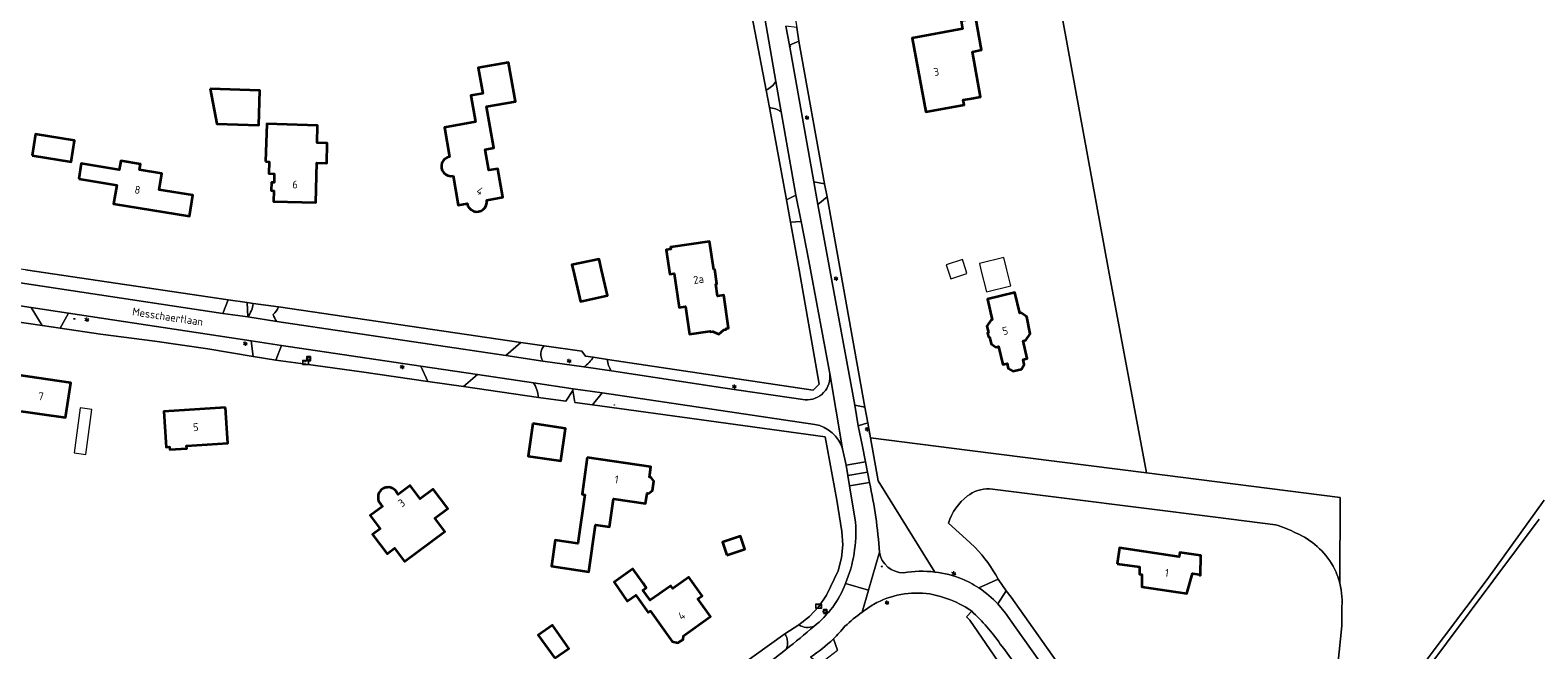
# Model space of a CAD drawing. Header units: metres. Extents: x 140853 to 145288, y 474558 to 480269.
# Tile 119 of 256: x 141786 to 142129, y 478163 to 478305. Entities that reach past the tile are written whole.
import ezdxf
from ezdxf.enums import TextEntityAlignment as Align

# ---------------------------------------------------------------- set-up
doc = ezdxf.new("R2010")
doc.units = ezdxf.units.M
doc.header["$MEASUREMENT"] = 0
for name, color, linetype, lineweight in [('B-WE-GR-BEPLANTING_CULTUUR_BOSPLANTSOEN-G', 90, 'GR-PLANTSOEN', 18), ('B-WE-GR-GRAS-G', 60, 'Continuous', 13), ('B-WE-GR-GRAS_KRUIDENRIJK-G', 80, 'Continuous', 18), ('B-WE-GR-GROENVOORZIENING-G', 80, 'Continuous', 18), ('B-WE-GR-HEIDE-G', 200, 'Continuous', 13), ('B-WE-IE-TERREINAFSCHEIDING_KUNSTMATIG_HEKWERK-G', 20, 'IE-TERREINAFSCHEIDING-KUNSTMATIG', 18), ('B-WE-KL-ET_LS_OV_LICHTMAST-S', 190, 'Continuous', 18), ('B-WE-KL-WATER_BRANDLEIDING_PUT-S', 150, 'Continuous', 18), ('B-WE-OG-BEBOUWING-G', 7, 'Continuous', 35), ('B-WE-OG-BEBOUWING_BIJGEBOUW-G', 7, 'Continuous', 18), ('B-WE-OG-BEBOUWING_HUISNUMMER-T18', 10, 'Continuous', 18), ('B-WE-OG-BEBOUWING_STRAATNAAM-T18', 10, 'Continuous', 18), ('B-WE-OG-TERREIN_ERF-G', 7, 'Continuous', 18), ('B-WE-RI-GWA_RIOOLPUT-S', 30, 'Continuous', 18), ('B-WE-RI-TERREINKAST-S', 7, 'Continuous', 18), ('B-WE-VH-ONVERHARD-G', 252, 'Continuous', 18), ('B-WE-VH-VERHARDING_ASFALT-G', 252, 'Continuous', 18), ('B-WE-VH-VERHARDING_BETON-G', 252, 'Continuous', 18), ('B-WE-VH-VERHARDING_BETONSTRAATSTEEN-G', 252, 'Continuous', 18), ('B-WE-VH-VERHARDING_STRAATBAKSTEEN-G', 252, 'Continuous', 18), ('X-XX-XX-ALGEMEEN-S', 7, 'Continuous', 18)]:
    doc.layers.add(name, color=color, linetype=linetype, lineweight=lineweight)
doc.styles.add('NLCS-ISO', font='txt')
doc.linetypes.add('GR-PLANTSOEN', pattern='A,0,[179,NLCS.shx,S=2,R=0,X=0,Y=0],-4', length=4)
doc.linetypes.add('IE-TERREINAFSCHEIDING-KUNSTMATIG', pattern='A,4,[82,NLCS.shx,S=0.75,R=90,X=0,Y=0],4,-2', length=10)

# ---------------------------------------------------------------- blocks, each defined once
blk = doc.blocks.new('SRI-TERREINKAST-SO')
at = {"ltscale": 0.1}
h = blk.add_hatch(color=256, dxfattribs=at)
h.paths.add_polyline_path([(3.9, 2.1), (-3.4, 2.1), (-3.4, -2.4), (3.9, -2.4)])
h.paths.add_polyline_path([(3.4, 1.6), (-2.9, 1.6), (-2.9, -1.9), (3.4, -1.9)], flags=16)
at = {"flags": 128}
for points in [[(3.9, 2.1), (-3.4, 2.1), (-3.4, -2.4), (3.9, -2.4)], [(3.4, 1.6), (-2.9, 1.6), (-2.9, -1.9), (3.4, -1.9)]]:
    blk.add_lwpolyline(points, close=True, dxfattribs=at)
at = {"style": 'NLCS-ISO'}
blk.add_text('RI', height=1.8, dxfattribs=at).set_placement((-0.9, -1))
blk = doc.blocks.new('SIE-WEG_AFVALBAK_TYPE_01')
for radius in [0.25, 0.156]:
    blk.add_circle((0, 0), radius)
blk = doc.blocks.new('B-SIE-WEG_LICHTMAST-SO')
at = {"ltscale": 0.1}
for p, q in [((-1.1, 0.6), (-2.2, 1.3)), ((0, 1.3), (0, 2.5)), ((1.1, 0.6), (2.2, 1.3)), ((-1.1, -0.6), (-2.2, -1.3)), ((0, -1.3), (0, -2.5)), ((1.1, -0.6), (2.2, -1.3))]:
    blk.add_line(p, q, dxfattribs=at)
at = {"flags": 128}
for points in [[(-1.2, 0.5), (1.2, 0.5)], [(-1.2, -0.5), (1.2, -0.5)]]:
    blk.add_lwpolyline(points, dxfattribs=at)
at = {"ltscale": 0.1}
blk.add_circle((0, 0), 1.27, dxfattribs=at)
at = {"style": 'NLCS-ISO'}
blk.add_attdef('TYPE', text='', height=1.8, dxfattribs=at).set_placement((0, 2.5), align=Align.BOTTOM_CENTER)
blk = doc.blocks.new('SIE-WEG_STRAATPOT_BRANDKRAAN-SO')
blk.add_ellipse((0, 0), major_axis=(-0.729, 0), ratio=0.685994)
at = {"style": 'NLCS-ISO'}
blk.add_text('BR', height=0.4, dxfattribs=at).set_placement((-0.3, -0.2))
blk = doc.blocks.new('SRI-PUT_INSPECTIE-SO')
at = {"lineweight": -3, "flags": 128}
blk.add_lwpolyline([(-2, -2), (2, -2), (2, 2), (-2, 2)], close=True, dxfattribs=at)
at = {"lineweight": -3, "ltscale": 1.5}
blk.add_circle((0, 0), 2, dxfattribs=at)
at = {"ltscale": 0.1, "style": 'NLCS-ISO'}
blk.add_text('I', height=2.5, dxfattribs=at).set_placement((0, 0), align=Align.MIDDLE_CENTER)

msp = doc.modelspace()

# ---------------------------------------------------------------- linework, layer by layer
at = {"layer": 'B-WE-GR-BEPLANTING_CULTUUR_BOSPLANTSOEN-G', "ltscale": 0.2, "flags": 128}
msp.add_lwpolyline([(142002.074, 478177.478), (142006.495, 478179.457), (142006.495, 478179.457, 0.0677744), (142001.262, 478186.665), (142001.262, 478186.665), (142000, 478187.814), (141995.146, 478192.235), (141995.146, 478192.235, -0.1540236), (141999.472, 478198.432), (141999.472, 478198.432), (142000, 478198.78), (142000, 478198.78, -0.1760401), (142005.158, 478200.018), (142005.158, 478200.018), (142055.989, 478193.597), (142069.697, 478191.848), (142069.697, 478191.848, -0.054162), (142074.354, 478189.994), (142074.354, 478189.994, -0.1642751), (142082.795, 478182.444), (142082.795, 478182.444, -0.0598144), (142084.291, 478178.562), (142084.291, 478178.562), (142084.4, 478198.072), (142040.241, 478203.695), (142000, 478208.825), (141977.373, 478211.709), (141979.115, 478201.874), (141992.06, 478181.102), (141992.06, 478181.102, -0.0661416), (141998.322, 478179.51), (141998.322, 478179.51, -0.0197055), (142000, 478178.705), (142000, 478178.705, -0.0245538), (142002.074, 478177.478)], format="xyb", close=True, dxfattribs=at)
at = {"layer": 'B-WE-GR-GRAS-G', "ltscale": 0.2, "flags": 128}
for points in [[(141950.478, 478322.793, 0.0648238), (141947.38, 478323.636), (141947.38, 478323.636), (141947.491, 478323.055), (141953.601, 478290.922), (141953.601, 478290.922, 0.1334826), (141955.861, 478292.879), (141955.861, 478292.879), (141951.025, 478320.539), (141950.478, 478322.793)], [(141960.37, 478267.007), (141957.067, 478285.983), (141957.067, 478285.983, 0.1390799), (141954.358, 478286.944), (141954.358, 478286.944), (141958.284, 478265.898), (141960.37, 478267.007)]]:
    msp.add_lwpolyline(points, format="xyb", close=True, dxfattribs=at)
msp.add_lwpolyline([(141961.077, 478302.113), (141958.908, 478301.196), (141964.482, 478269.994), (141966.901, 478269.608), (141961.077, 478302.113)], close=True, dxfattribs=at)
at = {"layer": 'B-WE-GR-GRAS_KRUIDENRIJK-G', "ltscale": 0.2, "flags": 128}
for points in [[(141965.428, 478264.896), (141968.156, 478250), (141973.795, 478219.14), (141976.143, 478218.652), (141967.536, 478266.611), (141965.428, 478264.896)], [(141792.765, 478236.713), (141801.995, 478235.325), (141814.383, 478233.735), (141826.455, 478231.952), (141836.764, 478230.207), (141836.307, 478233.787), (141794.71, 478240.072), (141792.765, 478236.713)], [(141843.229, 478232.753), (141841.954, 478229.386), (141848.776, 478228.441), (141861.405, 478226.728), (141876.559, 478224.512), (141874.957, 478228.03), (141843.229, 478232.753)]]:
    msp.add_lwpolyline(points, close=True, dxfattribs=at)
for points in [[(141968.124, 478226.33), (141968.059, 478226.709), (141963.742, 478250), (141963.374, 478251.986), (141961.577, 478260.983), (141959.184, 478260.825), (141961.127, 478250), (141965.67, 478223.912), (141964.372, 478222.559), (141917.449, 478229.555), (141917.449, 478229.555, 0.1360343), (141918.368, 478226.916), (141918.368, 478226.916), (141943.781, 478223.104), (141962.475, 478220.362), (141962.475, 478220.362, 0.4773195), (141968.124, 478226.33)], [(141732.323, 478234.714), (141721.343, 478228.175), (141710.746, 478221.913), (141710.842, 478217.336), (141753.142, 478242.416), (141788.669, 478237.27), (141786.173, 478241.353), (141777.704, 478242.688), (141777.704, 478242.688, 0.0171126), (141761.758, 478244.731), (141761.758, 478244.731, 0.1173168), (141753.95, 478243.777), (141753.95, 478243.777, 0.0756759), (141732.323, 478234.714)], [(141836.776, 478242.293), (141835.364, 478242.498), (141835.531, 478239.231), (141835.531, 478239.231, 0.12972), (141836.776, 478242.293)], [(141897.767, 478233.395), (141842.491, 478241.504), (141842.491, 478241.504, -0.1334657), (141841.3, 478239.773), (141841.3, 478239.773, 0.0703234), (141842.126, 478238.181), (141842.126, 478238.181), (141894.305, 478230.427), (141897.767, 478233.395)], [(141903.069, 478232.683, 0.339861), (141902.711, 478229.17), (141902.711, 478229.17), (141912.089, 478227.828), (141912.089, 478227.828, 0.1107534), (141914.243, 478230.071), (141914.243, 478230.071), (141912.463, 478230.318), (141911.645, 478231.45), (141903.069, 478232.683)], [(141887.875, 478226.096), (141884.667, 478223.347), (141901.736, 478220.894), (141901.736, 478220.894, 0.1251484), (141900.654, 478224.201), (141900.654, 478224.201), (141887.875, 478226.096)], [(141973.975, 478192.458), (141972.639, 478200.74), (141972.227, 478203.104), (141971.816, 478205.468), (141971.056, 478209.175), (141971.056, 478209.175, 0.2719939), (141964.736, 478214.756), (141964.736, 478214.756), (141916.254, 478221.939), (141914.072, 478219.2), (141967.078, 478211.893), (141969.709, 478197.485), (141970.829, 478190.306), (141971.063, 478187.301), (141970.783, 478184.3), (141969.996, 478181.391), (141967.396, 478175.845), (141965.65, 478173.27), (141963.528, 478170.994), (141961.081, 478169.072), (141961.081, 478169.072, 0.234161), (141964.51, 478168.715), (141964.51, 478168.715, 0.1380117), (141971.71, 478178.455), (141971.71, 478178.455, 0.1159091), (141973.975, 478192.458)], [(141974.625, 478214.414), (141975.478, 478210.114), (141976.287, 478206.192), (141976.716, 478203.861), (141977.145, 478201.529), (141977.145, 478201.529, -0.0385918), (141979.431, 478185.616), (141979.431, 478185.616, 0.3670245), (141984.949, 478180.9), (141984.949, 478180.9, -0.072846), (141992.06, 478181.102), (141992.06, 478181.102), (141979.115, 478201.874), (141977.373, 478211.709), (141976.776, 478215.077), (141974.625, 478214.414)], [(142030.644, 478138.542), (142029.676, 478141.11), (142026.762, 478147.361), (142023.373, 478153.367), (142019.528, 478159.093), (142020.428, 478159.797), (142020.428, 478159.797, 0.0027718), (142019.675, 478160.857), (142019.675, 478160.857), (142009.424, 478175.342), (142008.269, 478176.829), (142006.395, 478173.846), (142008.123, 478171.711), (142010.516, 478168.357), (142017.913, 478157.915), (142017.913, 478157.915, -0.0581443), (142027.833, 478140.336), (142027.833, 478140.336, 0.2603785), (142030.644, 478138.542)], [(142006.958, 478164.691, 0.0524401), (142000.447, 478172.178), (142000.447, 478172.178), (141999.251, 478170.887), (142000, 478170.154), (142021.043, 478139.45), (142021.043, 478139.45, -0.0634715), (142024.487, 478126.88), (142024.487, 478126.88), (142025.16, 478124.451), (142025.349, 478123.656), (142027.671, 478124.204), (142027.51, 478124.905), (142027.51, 478124.905, 0.0229403), (142025.253, 478132.885), (142025.253, 478132.885, 0.0602518), (142018.888, 478147.411), (142018.888, 478147.411, 0.0234873), (142006.958, 478164.691)], [(141918.075, 478135.109), (141931.263, 478144.465), (141951.058, 478158.109), (141951.058, 478158.109, 0.0110909), (141958.136, 478163.459), (141958.136, 478163.459, 0.2896552), (141957.858, 478167.001), (141957.858, 478167.001), (141915.998, 478136.957), (141918.075, 478135.109)]]:
    msp.add_lwpolyline(points, format="xyb", close=True, dxfattribs=at)
msp.add_lwpolyline([(142129.722, 478193.152), (142103.492, 478157.988)], dxfattribs=at)
at = {"layer": 'B-WE-GR-GROENVOORZIENING-G', "ltscale": 0.2, "flags": 128}
msp.add_lwpolyline([(141829.837, 478240.035), (141831.063, 478243.126), (141784.896, 478250), (141772.976, 478251.683), (141772.738, 478250), (141772.545, 478248.632), (141783.66, 478247.043), (141829.837, 478240.035)], close=True, dxfattribs=at)
at = {"layer": 'B-WE-GR-HEIDE-G', "ltscale": 0.2, "flags": 128}
msp.add_lwpolyline([(142017.398, 478327.6), (142031.653, 478250), (142040.241, 478203.695), (142084.4, 478198.072), (142084.291, 478178.562), (142084.291, 478178.562, -0.0873609), (142084.742, 478172.507), (142084.742, 478172.507), (142084.791, 478168.842), (142083.891, 478159.952)], format="xyb", dxfattribs=at)
msp.add_lwpolyline([(142098.226, 478153.267), (142117.87, 478179.417), (142130.893, 478197.463)], dxfattribs=at)
at = {"layer": 'B-WE-IE-TERREINAFSCHEIDING_KUNSTMATIG_HEKWERK-G', "ltscale": 0.2, "flags": 128}
for points in [[(141784.896, 478250), (141831.063, 478243.126)], [(141917.449, 478229.555), (141964.372, 478222.559), (141965.67, 478223.912), (141961.127, 478250)], [(141710.842, 478217.336), (141753.142, 478242.416), (141788.669, 478237.27)], [(141835.364, 478242.498), (141836.776, 478242.293)], [(141842.491, 478241.504), (141897.767, 478233.395)], [(141792.765, 478236.713), (141801.995, 478235.325), (141814.383, 478233.735), (141826.455, 478231.952), (141836.764, 478230.207)], [(141903.069, 478232.683), (141911.645, 478231.45)], [(141841.954, 478229.386), (141848.776, 478228.441), (141861.405, 478226.728), (141876.559, 478224.512)], [(141911.645, 478231.45), (141912.463, 478230.318), (141914.243, 478230.071)], [(141884.667, 478223.347), (141901.736, 478220.894)], [(142000, 478198.78), (141999.472, 478198.432)], [(142069.697, 478191.848), (142055.989, 478193.597), (142005.158, 478200.018)], [(141995.146, 478192.235), (142000, 478187.814)], [(142001.262, 478186.665), (142000, 478187.814)], [(142019.675, 478160.857), (142009.424, 478175.342), (142008.269, 478176.829)], [(142000, 478170.154), (141999.251, 478170.887)], [(142076.93, 478081.305), (142080.872, 478124.391), (142081.424, 478129.756), (142083.096, 478152.543), (142083.891, 478159.952), (142084.791, 478168.842), (142084.742, 478172.507)]]:
    msp.add_lwpolyline(points, dxfattribs=at)
for points in [[(141999.472, 478198.432, 0.1540236), (141995.146, 478192.235)], [(142005.158, 478200.018, 0.1760401), (142000, 478198.78)], [(142074.354, 478189.994, 0.054162), (142069.697, 478191.848)], [(142082.795, 478182.444, 0.1642751), (142074.354, 478189.994)], [(142006.495, 478179.457, 0.0677744), (142001.262, 478186.665)], [(142084.291, 478178.562, 0.0598144), (142082.795, 478182.444)], [(142084.742, 478172.507, 0.0873609), (142084.291, 478178.562)]]:
    msp.add_lwpolyline(points, format="xyb", dxfattribs=at)
at = {"layer": 'B-WE-OG-BEBOUWING-G', "ltscale": 0.2, "flags": 128}
for points in [[(142000, 478307.062), (141998.049, 478306.704), (141998.379, 478304.904), (141986.901, 478302.797), (141989.994, 478285.949), (141998.748, 478287.597), (141998.542, 478288.688), (142000, 478288.955), (142002.466, 478289.407), (142000.627, 478299.694), (142002.702, 478300.075), (142001.373, 478307.314), (142000, 478307.062)], [(141826.986, 478291.195), (141828.497, 478283.217), (141838.043, 478282.953), (141838.261, 478290.84), (141826.986, 478291.195)], [(141786.386, 478276.063), (141795.265, 478274.594), (141796.07, 478279.458), (141787.19, 478280.927), (141786.386, 478276.063)], [(141839.588, 478274.644), (141840.427, 478274.617), (141840.341, 478271.899), (141841.561, 478271.86), (141841.509, 478269.851), (141840.909, 478269.867), (141840.861, 478268.027), (141841.461, 478268.012), (141841.397, 478265.563), (141851.014, 478265.304), (141851.257, 478274.341), (141853.516, 478274.28), (141853.639, 478278.838), (141851.34, 478278.9), (141851.444, 478282.846), (141839.86, 478283.213), (141839.588, 478274.644)], [(141797.009, 478270.723), (141805.669, 478269.291), (141804.967, 478265.049), (141822.233, 478262.194), (141823.017, 478266.97), (141815.321, 478268.243), (141815.932, 478271.932), (141810.851, 478272.773), (141811.067, 478274.081), (141806.583, 478274.822), (141806.245, 478272.779), (141797.584, 478274.211), (141797.009, 478270.723)], [(141941.688, 478249.981), (141940.731, 478256.462), (141931.808, 478255.144), (141931.881, 478254.65), (141930.882, 478254.502), (141931.695, 478248.992), (141932.685, 478249.138), (141933.831, 478241.383), (141935.217, 478241.584), (141936.153, 478235.337), (141940.862, 478236.026), (141940.893, 478235.818), (141941.447, 478235.899), (141942.825, 478235.302), (141943.963, 478236.288), (141944.517, 478236.369), (141944.487, 478236.567), (141945.071, 478236.653), (141943.958, 478244.192), (141942.573, 478243.987), (141942.17, 478246.717), (141942.417, 478246.754), (141941.935, 478250.019), (141941.688, 478249.981)], [(141909.649, 478250), (141911.358, 478242.718), (141917.5, 478244.159), (141916.129, 478250), (141915.564, 478252.408), (141909.386, 478251.122), (141909.649, 478250)], [(142004.502, 478234.727), (142004.891, 478233.088), (142005.956, 478232.322), (142006.589, 478232.472), (142007.552, 478228.415), (142008.515, 478228.644), (142008.783, 478227.515), (142009.852, 478226.864), (142011.788, 478227.324), (142012.422, 478228.379), (142012.154, 478229.507), (142013.117, 478229.736), (142012.15, 478233.813), (142012.782, 478233.963), (142013.737, 478235.38), (142013.043, 478239.288), (142011.703, 478240.157), (142011.411, 478240.088), (142010.296, 478244.787), (142004.02, 478243.298), (142005.133, 478238.608), (142004.851, 478238.541), (142003.931, 478237.131), (142004.273, 478235.691), (142004.069, 478235.642), (142004.297, 478234.679), (142004.502, 478234.727)], [(141782.808, 478226.009), (141781.644, 478218.091), (141794.015, 478216.281), (141795.179, 478224.199), (141782.808, 478226.009)], [(141830.449, 478218.56), (141816.402, 478217.667), (141816.918, 478209.543), (141817.727, 478209.595), (141817.762, 478209.046), (141821.604, 478209.29), (141821.569, 478209.839), (141830.956, 478210.436), (141830.742, 478213.869), (141830.449, 478218.56)], [(141900.498, 478214.962), (141899.421, 478207.54), (141906.823, 478206.425), (141907.9, 478213.847), (141900.498, 478214.962)], [(141912.881, 478207.193), (141911.671, 478198.822), (141912.314, 478198.729), (141910.716, 478187.619), (141905.55, 478188.362), (141904.693, 478182.403), (141913.215, 478181.178), (141914.726, 478191.833), (141917.933, 478191.373), (141918.858, 478197.806), (141926.173, 478196.754), (141926.506, 478199.07), (141926.833, 478199.023), (141927.709, 478199.705), (141928.008, 478201.784), (141927.361, 478202.695), (141927.034, 478202.742), (141927.374, 478205.108), (141912.881, 478207.193)], [(141944.688, 478184.969), (141948.783, 478186.312), (141947.81, 478189.276), (141943.715, 478187.933), (141944.688, 478184.969)], [(142033.581, 478183), (142038.681, 478182.255), (142038.662, 478180.623), (142039.241, 478180.534), (142039.233, 478177.707), (142049.438, 478176.212), (142050.762, 478180.763), (142052.336, 478180.519), (142052.335, 478180.359), (142052.605, 478180.356), (142052.655, 478184.837), (142047.888, 478185.547), (142047.74, 478184.558), (142034.121, 478186.586), (142033.581, 478183)], [(141925.591, 478178.547), (141923.244, 478181.805), (141918.962, 478178.789), (141921.988, 478174.486), (141923.926, 478175.849), (141926.753, 478171.846), (141927.268, 478172.21), (141932.194, 478165.234), (141933.537, 478164.971), (141934.69, 478165.758), (141934.805, 478166.579), (141940.919, 478170.944), (141938.061, 478174.953), (141939.044, 478175.658), (141935.989, 478179.921), (141932.356, 478177.317), (141931.878, 478177.983), (141927.164, 478174.689), (141925.527, 478176.96), (141926.322, 478177.533), (141925.591, 478178.547)], [(141905.456, 478161.43), (141908.703, 478163.695), (141904.954, 478168.956), (141901.707, 478166.691), (141905.456, 478161.43)]]:
    msp.add_lwpolyline(points, close=True, dxfattribs=at)
for points in [[(141882.304, 478271.362), (141883.493, 478264.717), (141885.51, 478265.081), (141885.51, 478265.081, 1.0013851), (141889.958, 478265.867), (141889.958, 478265.867), (141893.627, 478266.531), (141892.463, 478273.022), (141890.442, 478272.669), (141889.592, 478277.383), (141891.617, 478277.76), (141889.93, 478287.188), (141896.494, 478288.372), (141894.903, 478297.221), (141888.005, 478295.986), (141889.049, 478290.149), (141886.362, 478289.668), (141887.433, 478283.683), (141880.326, 478282.411), (141881.517, 478275.757), (141881.517, 478275.757, 1.0213551), (141882.304, 478271.362)], [(141865.868, 478196.512), (141866.204, 478196.064), (141863.397, 478193.957), (141865.667, 478190.934), (141863.947, 478189.643), (141867.267, 478185.22), (141868.987, 478186.511), (141871.25, 478183.496), (141880.407, 478190.37), (141878.15, 478193.377), (141881.088, 478195.584), (141877.763, 478200.014), (141874.827, 478197.81), (141872.558, 478200.834), (141869.823, 478198.78), (141869.481, 478199.236), (141869.481, 478199.236, 1.1480285), (141865.868, 478196.512)]]:
    msp.add_lwpolyline(points, format="xyb", close=True, dxfattribs=at)
at = {"layer": 'B-WE-OG-BEBOUWING_BIJGEBOUW-G', "ltscale": 0.2, "flags": 128}
for points in [[(141999.096, 478250), (141998.361, 478252.306), (141994.668, 478251.128), (141995.027, 478250), (141995.681, 478247.947), (141999.375, 478249.124), (141999.096, 478250)], [(142002.568, 478250), (142003.81, 478244.949), (142009.381, 478246.319), (142008.476, 478250), (142007.788, 478252.797), (142002.217, 478251.427), (142002.568, 478250)], [(141795.949, 478208.23), (141798.601, 478207.902), (141800.006, 478218.174), (141797.359, 478218.536), (141795.949, 478208.23)]]:
    msp.add_lwpolyline(points, close=True, dxfattribs=at)
at = {"layer": 'B-WE-OG-TERREIN_ERF-G', "ltscale": 0.2, "flags": 128}
for points in [[(142031.653, 478250), (142017.398, 478327.6), (142012.417, 478363.057), (142005.515, 478412.001), (142004.65, 478418.026), (142004.01, 478422.311), (142000, 478421.669), (141941.541, 478410.792), (141945.767, 478387.067), (141945.985, 478385.89), (141950.764, 478359.399), (141951.497, 478355.413), (141952.657, 478351.785), (141953.271, 478347.893), (141960.624, 478305.18), (141961.077, 478302.113), (141966.901, 478269.608), (141967.536, 478266.611), (141976.143, 478218.652), (141976.776, 478215.077), (141977.373, 478211.709), (142000, 478208.825), (142040.241, 478203.695), (142031.653, 478250)], [(142000, 478288.955), (141998.542, 478288.688), (141998.748, 478287.597), (141989.994, 478285.949), (141986.901, 478302.797), (141998.379, 478304.904), (141998.049, 478306.704), (142000, 478307.062), (142001.373, 478307.314), (142002.702, 478300.075), (142000.627, 478299.694), (142002.466, 478289.407), (142000, 478288.955)], [(141826.986, 478291.195), (141838.261, 478290.84), (141838.043, 478282.953), (141828.497, 478283.217), (141826.986, 478291.195)], [(141786.386, 478276.063), (141787.19, 478280.927), (141796.07, 478279.458), (141795.265, 478274.594), (141786.386, 478276.063)], [(141839.588, 478274.644), (141839.86, 478283.213), (141851.444, 478282.846), (141851.34, 478278.9), (141853.639, 478278.838), (141853.516, 478274.28), (141851.257, 478274.341), (141851.014, 478265.304), (141841.397, 478265.563), (141841.461, 478268.012), (141840.861, 478268.027), (141840.909, 478269.867), (141841.509, 478269.851), (141841.561, 478271.86), (141840.341, 478271.899), (141840.427, 478274.617), (141839.588, 478274.644)], [(141797.009, 478270.723), (141797.584, 478274.211), (141806.245, 478272.779), (141806.583, 478274.822), (141811.067, 478274.081), (141810.851, 478272.773), (141815.932, 478271.932), (141815.321, 478268.243), (141823.017, 478266.97), (141822.233, 478262.194), (141804.967, 478265.049), (141805.669, 478269.291), (141797.009, 478270.723)], [(141941.688, 478249.981), (141941.935, 478250.019), (141942.417, 478246.754), (141942.17, 478246.717), (141942.573, 478243.987), (141943.958, 478244.192), (141945.071, 478236.653), (141944.487, 478236.567), (141944.517, 478236.369), (141943.963, 478236.288), (141942.825, 478235.302), (141941.447, 478235.899), (141940.893, 478235.818), (141940.862, 478236.026), (141936.153, 478235.337), (141935.217, 478241.584), (141933.831, 478241.383), (141932.685, 478249.138), (141931.695, 478248.992), (141930.882, 478254.502), (141931.881, 478254.65), (141931.808, 478255.144), (141940.731, 478256.462), (141941.688, 478249.981)], [(141911.358, 478242.718), (141909.649, 478250), (141909.386, 478251.122), (141915.564, 478252.408), (141916.129, 478250), (141917.5, 478244.159), (141911.358, 478242.718)], [(142004.502, 478234.727), (142004.297, 478234.679), (142004.069, 478235.642), (142004.273, 478235.691), (142003.931, 478237.131), (142004.851, 478238.541), (142005.133, 478238.608), (142004.02, 478243.298), (142010.296, 478244.787), (142011.411, 478240.088), (142011.703, 478240.157), (142013.043, 478239.288), (142013.737, 478235.38), (142012.782, 478233.963), (142012.15, 478233.813), (142013.117, 478229.736), (142012.154, 478229.507), (142012.422, 478228.379), (142011.788, 478227.324), (142009.852, 478226.864), (142008.783, 478227.515), (142008.515, 478228.644), (142007.552, 478228.415), (142006.589, 478232.472), (142005.956, 478232.322), (142004.891, 478233.088), (142004.502, 478234.727)], [(141782.808, 478226.009), (141795.179, 478224.199), (141794.015, 478216.281), (141781.644, 478218.091), (141782.808, 478226.009)], [(141816.918, 478209.543), (141816.402, 478217.667), (141830.449, 478218.56), (141830.742, 478213.869), (141830.956, 478210.436), (141821.569, 478209.839), (141821.604, 478209.29), (141817.762, 478209.046), (141817.727, 478209.595), (141816.918, 478209.543)], [(141900.498, 478214.962), (141907.9, 478213.847), (141906.823, 478206.425), (141899.421, 478207.54), (141900.498, 478214.962)], [(141912.881, 478207.193), (141927.374, 478205.108), (141927.034, 478202.742), (141927.361, 478202.695), (141928.008, 478201.784), (141927.709, 478199.705), (141926.833, 478199.023), (141926.506, 478199.07), (141926.173, 478196.754), (141918.858, 478197.806), (141917.933, 478191.373), (141914.726, 478191.833), (141913.215, 478181.178), (141904.693, 478182.403), (141905.55, 478188.362), (141910.716, 478187.619), (141912.314, 478198.729), (141911.671, 478198.822), (141912.881, 478207.193)], [(141944.688, 478184.969), (141943.715, 478187.933), (141947.81, 478189.276), (141948.783, 478186.312), (141944.688, 478184.969)], [(142033.581, 478183), (142034.121, 478186.586), (142047.74, 478184.558), (142047.888, 478185.547), (142052.655, 478184.837), (142052.605, 478180.356), (142052.335, 478180.359), (142052.336, 478180.519), (142050.762, 478180.763), (142049.438, 478176.212), (142039.233, 478177.707), (142039.241, 478180.534), (142038.662, 478180.623), (142038.681, 478182.255), (142033.581, 478183)], [(141925.591, 478178.547), (141926.322, 478177.533), (141925.527, 478176.96), (141927.164, 478174.689), (141931.878, 478177.983), (141932.356, 478177.317), (141935.989, 478179.921), (141939.044, 478175.658), (141938.061, 478174.953), (141940.919, 478170.944), (141934.805, 478166.579), (141934.69, 478165.758), (141933.537, 478164.971), (141932.194, 478165.234), (141927.268, 478172.21), (141926.753, 478171.846), (141923.926, 478175.849), (141921.988, 478174.486), (141918.962, 478178.789), (141923.244, 478181.805), (141925.591, 478178.547)], [(141905.456, 478161.43), (141901.707, 478166.691), (141904.954, 478168.956), (141908.703, 478163.695), (141905.456, 478161.43)]]:
    msp.add_lwpolyline(points, close=True, dxfattribs=at)
for points in [[(141784.896, 478250), (141831.063, 478243.126), (141835.364, 478242.498), (141836.776, 478242.293), (141842.491, 478241.504), (141897.767, 478233.395), (141903.069, 478232.683), (141911.645, 478231.45), (141912.463, 478230.318), (141914.243, 478230.071), (141917.449, 478229.555), (141964.372, 478222.559), (141965.67, 478223.912), (141961.127, 478250), (141959.184, 478260.825), (141959.184, 478260.825), (141958.284, 478265.898), (141954.358, 478286.944), (141953.601, 478290.922), (141947.491, 478323.055)], [(141881.517, 478275.757), (141880.326, 478282.411), (141887.433, 478283.683), (141886.362, 478289.668), (141889.049, 478290.149), (141888.005, 478295.986), (141894.903, 478297.221), (141896.494, 478288.372), (141889.93, 478287.188), (141891.617, 478277.76), (141889.592, 478277.383), (141890.442, 478272.669), (141892.463, 478273.022), (141893.627, 478266.531), (141889.958, 478265.867)], [(141883.493, 478264.717), (141882.304, 478271.362)], [(141885.51, 478265.081), (141883.493, 478264.717)], [(141915.998, 478136.957), (141957.858, 478167.001), (141961.081, 478169.072), (141963.528, 478170.994), (141965.65, 478173.27), (141967.396, 478175.845), (141969.996, 478181.391), (141970.783, 478184.3), (141971.063, 478187.301), (141970.829, 478190.306), (141969.709, 478197.485), (141967.078, 478211.893), (141914.072, 478219.2), (141910.016, 478219.757), (141909.606, 478222.451), (141907.976, 478220.037), (141901.736, 478220.894), (141884.667, 478223.347), (141876.559, 478224.512), (141861.405, 478226.728), (141848.776, 478228.441), (141841.954, 478229.386), (141836.764, 478230.207), (141826.455, 478231.952), (141814.383, 478233.735), (141801.995, 478235.325), (141792.765, 478236.713), (141788.669, 478237.27), (141753.142, 478242.416)], [(141869.481, 478199.236), (141869.823, 478198.78), (141872.558, 478200.834), (141874.827, 478197.81), (141877.763, 478200.014), (141881.088, 478195.584)], [(141881.088, 478195.584), (141878.15, 478193.377), (141880.407, 478190.37), (141871.25, 478183.496), (141868.987, 478186.511), (141867.267, 478185.22), (141863.947, 478189.643), (141865.667, 478190.934), (141863.397, 478193.957), (141866.204, 478196.064), (141865.868, 478196.512)]]:
    msp.add_lwpolyline(points, dxfattribs=at)
for points in [[(141882.304, 478271.362, -1.0213551), (141881.517, 478275.757)], [(141889.958, 478265.867, -1.0013851), (141885.51, 478265.081)], [(141865.868, 478196.512, -1.1480285), (141869.481, 478199.236)], [(142083.891, 478159.952), (142084.791, 478168.842), (142084.742, 478172.507), (142084.742, 478172.507, 0.0873609), (142084.291, 478178.562), (142084.291, 478178.562, 0.0598144), (142082.795, 478182.444), (142082.795, 478182.444, 0.1642751), (142074.354, 478189.994), (142074.354, 478189.994, 0.054162), (142069.697, 478191.848), (142069.697, 478191.848), (142055.989, 478193.597), (142005.158, 478200.018), (142005.158, 478200.018, 0.1760401), (142000, 478198.78), (142000, 478198.78), (141999.472, 478198.432), (141999.472, 478198.432, 0.1540236), (141995.146, 478192.235), (141995.146, 478192.235), (142000, 478187.814), (142001.262, 478186.665), (142001.262, 478186.665, -0.0677744), (142006.495, 478179.457), (142006.495, 478179.457), (142008.269, 478176.829), (142009.424, 478175.342), (142019.675, 478160.857)], [(142021.043, 478139.45), (142000, 478170.154), (141999.251, 478170.887), (142000.447, 478172.178), (142000, 478172.48), (142000, 478172.48, 0.1021143), (141990.91, 478176.098), (141990.91, 478176.098, 0.1653639), (141978.115, 478173.728), (141978.115, 478173.728, 0.0188444), (141975.491, 478171.959), (141975.491, 478171.959, 0.0296862), (141971.577, 478168.733), (141971.577, 478168.733, -0.0284925), (141968.935, 478165.864), (141968.935, 478165.864), (141969.844, 478163.291)]]:
    msp.add_lwpolyline(points, format="xyb", dxfattribs=at)
at = {"layer": 'B-WE-VH-ONVERHARD-G', "ltscale": 0.2, "flags": 128}
for points in [[(141831.063, 478243.126), (141829.837, 478240.035), (141835.531, 478239.231), (141835.364, 478242.498), (141831.063, 478243.126)], [(141786.173, 478241.353), (141788.669, 478237.27), (141792.765, 478236.713), (141794.71, 478240.072), (141786.173, 478241.353)], [(141843.229, 478232.753), (141836.307, 478233.787), (141836.764, 478230.207), (141841.954, 478229.386), (141843.229, 478232.753)], [(141884.667, 478223.347), (141887.875, 478226.096), (141874.957, 478228.03), (141876.559, 478224.512), (141884.667, 478223.347)], [(141909.606, 478222.451), (141910.016, 478219.757), (141914.072, 478219.2), (141916.254, 478221.939), (141909.666, 478222.886), (141909.606, 478222.451)]]:
    msp.add_lwpolyline(points, close=True, dxfattribs=at)
for points in [[(141903.069, 478232.683), (141897.767, 478233.395), (141894.305, 478230.427), (141902.711, 478229.17), (141902.711, 478229.17, -0.339861), (141903.069, 478232.683)], [(141918.368, 478226.916, -0.1360343), (141917.449, 478229.555), (141917.449, 478229.555), (141914.243, 478230.071), (141914.243, 478230.071, -0.1107534), (141912.089, 478227.828), (141912.089, 478227.828), (141918.368, 478226.916)], [(141901.736, 478220.894), (141907.976, 478220.037), (141909.606, 478222.451), (141909.666, 478222.886), (141900.654, 478224.201), (141900.654, 478224.201, -0.1251484), (141901.736, 478220.894)]]:
    msp.add_lwpolyline(points, format="xyb", close=True, dxfattribs=at)
for points in [[(142130.893, 478197.463), (142117.87, 478179.417), (142098.226, 478153.267)], [(142103.492, 478157.988), (142129.722, 478193.152)]]:
    msp.add_lwpolyline(points, dxfattribs=at)
at = {"layer": 'B-WE-VH-VERHARDING_ASFALT-G', "ltscale": 0.2, "flags": 128}
msp.add_lwpolyline([(141951.025, 478320.539), (141955.861, 478292.879), (141957.067, 478285.983), (141960.37, 478267.007), (141961.577, 478260.983), (141963.374, 478251.986), (141963.742, 478250), (141968.059, 478226.709), (141968.124, 478226.33), (141971.056, 478209.175), (141971.816, 478205.468), (141976.287, 478206.192), (141975.478, 478210.114), (141974.625, 478214.414), (141973.795, 478219.14), (141968.156, 478250), (141965.428, 478264.896), (141964.482, 478269.994), (141958.908, 478301.196), (141958.085, 478305.517)], dxfattribs=at)
for points in [[(141777.704, 478242.688), (141786.173, 478241.353), (141794.71, 478240.072), (141836.307, 478233.787), (141843.229, 478232.753), (141874.957, 478228.03), (141887.875, 478226.096), (141900.654, 478224.201), (141909.666, 478222.886), (141916.254, 478221.939), (141964.736, 478214.756), (141964.736, 478214.756, -0.2719939), (141971.056, 478209.175), (141971.056, 478209.175), (141968.124, 478226.33), (141968.124, 478226.33, -0.4773195), (141962.475, 478220.362), (141962.475, 478220.362), (141943.781, 478223.104), (141918.368, 478226.916), (141912.089, 478227.828), (141902.711, 478229.17), (141894.305, 478230.427), (141842.126, 478238.181), (141835.531, 478239.231), (141829.837, 478240.035), (141783.66, 478247.043)], [(142017.913, 478157.915), (142010.516, 478168.357), (142008.123, 478171.711), (142006.395, 478173.846), (142006.395, 478173.846, 0.0579554), (142002.074, 478177.478), (142002.074, 478177.478, 0.0245538), (142000, 478178.705), (142000, 478178.705, 0.0197055), (141998.322, 478179.51), (141998.322, 478179.51, 0.0661416), (141992.06, 478181.102), (141992.06, 478181.102, 0.072846), (141984.949, 478180.9), (141984.949, 478180.9, -0.3670245), (141979.431, 478185.616), (141979.431, 478185.616), (141976.94, 478176.985), (141975.491, 478171.959), (141975.491, 478171.959, -0.0188444), (141978.115, 478173.728), (141978.115, 478173.728, -0.1653639), (141990.91, 478176.098), (141990.91, 478176.098, -0.1021143), (142000, 478172.48), (142000, 478172.48), (142000.447, 478172.178), (142000.447, 478172.178, -0.0524401), (142006.958, 478164.691), (142006.958, 478164.691, -0.0234873), (142018.888, 478147.411)], [(141963.736, 478161.723, 0.048615), (141968.935, 478165.864), (141968.935, 478165.864, 0.0284925), (141971.577, 478168.733), (141971.577, 478168.733, -0.0296862), (141975.491, 478171.959), (141975.491, 478171.959), (141976.94, 478176.985), (141971.71, 478178.455), (141971.71, 478178.455, -0.1380117), (141964.51, 478168.715), (141964.51, 478168.715, -0.0103219), (141958.136, 478163.459), (141958.136, 478163.459, -0.0110909), (141951.058, 478158.109)]]:
    msp.add_lwpolyline(points, format="xyb", dxfattribs=at)
msp.add_lwpolyline([(141972.639, 478200.74), (141973.975, 478192.458), (141973.975, 478192.458, -0.1159091), (141971.71, 478178.455), (141971.71, 478178.455), (141976.94, 478176.985), (141979.431, 478185.616), (141979.431, 478185.616, 0.0385918), (141977.145, 478201.529), (141977.145, 478201.529), (141972.639, 478200.74)], format="xyb", close=True, dxfattribs=at)
at = {"layer": 'B-WE-VH-VERHARDING_BETON-G', "ltscale": 0.2, "flags": 128}
for points in [[(141972.227, 478203.104), (141976.716, 478203.861), (141976.287, 478206.192), (141971.816, 478205.468), (141972.227, 478203.104)], [(141972.227, 478203.104), (141972.639, 478200.74), (141977.145, 478201.529), (141976.716, 478203.861), (141972.227, 478203.104)]]:
    msp.add_lwpolyline(points, close=True, dxfattribs=at)
at = {"layer": 'B-WE-VH-VERHARDING_BETONSTRAATSTEEN-G', "ltscale": 0.2, "flags": 128}
for points in [[(141958.908, 478301.196), (141961.077, 478302.113), (141960.624, 478305.18), (141958.085, 478305.517), (141958.908, 478301.196)], [(141958.284, 478265.898), (141959.184, 478260.825), (141961.577, 478260.983), (141960.37, 478267.007), (141958.284, 478265.898)], [(141967.536, 478266.611), (141966.901, 478269.608), (141964.482, 478269.994), (141965.428, 478264.896), (141967.536, 478266.611)], [(141974.625, 478214.414), (141976.776, 478215.077), (141976.143, 478218.652), (141973.795, 478219.14), (141974.625, 478214.414)]]:
    msp.add_lwpolyline(points, close=True, dxfattribs=at)
for points in [[(141955.861, 478292.879, -0.1334826), (141953.601, 478290.922), (141953.601, 478290.922), (141954.358, 478286.944), (141954.358, 478286.944, -0.1390799), (141957.067, 478285.983), (141957.067, 478285.983), (141955.861, 478292.879)], [(141961.081, 478169.072), (141957.858, 478167.001), (141957.858, 478167.001, -0.2896552), (141958.136, 478163.459), (141958.136, 478163.459, 0.0103219), (141964.51, 478168.715), (141964.51, 478168.715, -0.234161), (141961.081, 478169.072)], [(141963.736, 478161.723), (141965.901, 478160.254), (141969.844, 478163.291), (141968.935, 478165.864), (141968.935, 478165.864, -0.048615), (141963.736, 478161.723)]]:
    msp.add_lwpolyline(points, format="xyb", close=True, dxfattribs=at)
at = {"layer": 'B-WE-VH-VERHARDING_STRAATBAKSTEEN-G', "ltscale": 0.2, "flags": 128}
for points in [[(141836.776, 478242.293, -0.12972), (141835.531, 478239.231), (141835.531, 478239.231), (141842.126, 478238.181), (141842.126, 478238.181, -0.0703234), (141841.3, 478239.773), (141841.3, 478239.773, 0.1334657), (141842.491, 478241.504), (141842.491, 478241.504), (141836.776, 478242.293)], [(142006.495, 478179.457), (142002.074, 478177.478), (142002.074, 478177.478, -0.0579554), (142006.395, 478173.846), (142006.395, 478173.846), (142008.269, 478176.829), (142006.495, 478179.457)]]:
    msp.add_lwpolyline(points, format="xyb", close=True, dxfattribs=at)

# ---------------------------------------------------------------- block references
at = {"layer": 'B-WE-KL-ET_LS_OV_LICHTMAST-S', "xscale": 0.2, "yscale": 0.2, "zscale": 0.2}
for p in [(141962.93, 478284.655), (141969.549, 478247.945), (141798.872, 478238.586), (141834.968, 478233.171), (141908.73, 478229.163), (141870.718, 478227.807), (141946.39, 478223.356), (141976.633, 478213.631), (141996.401, 478180.763), (141981.144, 478174.094)]:
    msp.add_blockref('B-SIE-WEG_LICHTMAST-SO', p, dxfattribs=at)
at = {"layer": 'B-WE-KL-WATER_BRANDLEIDING_PUT-S', "xscale": 0.2, "yscale": 0.2, "zscale": 0.2}
for p in [(141959.069, 478300.907), (141796.022, 478238.805), (141979.984, 478182.361)]:
    msp.add_blockref('SIE-WEG_STRAATPOT_BRANDKRAAN-SO', p, dxfattribs=at)
at = {"layer": 'B-WE-RI-GWA_RIOOLPUT-S', "xscale": 0.2, "yscale": 0.2, "zscale": 0.2}
for p in [(141849.381, 478229.732), (141967.077, 478172.099)]:
    msp.add_blockref('SRI-PUT_INSPECTIE-SO', p, dxfattribs=at)
at = {"layer": 'B-WE-RI-TERREINKAST-S', "xscale": 0.2, "yscale": 0.2, "zscale": 0.2}
for p in [(141848.653, 478228.873), (141965.513, 478173.343)]:
    msp.add_blockref('SRI-TERREINKAST-SO', p, dxfattribs=at)
at = {"layer": 'X-XX-XX-ALGEMEEN-S', "xscale": 0.2, "yscale": 0.2, "zscale": 0.2}
for p in [(141919.052, 478219.166), (141977.115, 478212.799)]:
    msp.add_blockref('SIE-WEG_AFVALBAK_TYPE_01', p, dxfattribs=at)

# ---------------------------------------------------------------- texts
at = {"layer": 'B-WE-OG-BEBOUWING_HUISNUMMER-T18', "style": 'NLCS-ISO'}
for s, rotation, p in [('3', 10.4, (141992.382, 478295.095)), ('8', 350.6, (141810.402, 478268.205)), ('6', 358.5, (141846.313, 478269.432)), ('4', 325, (141888.434, 478267.916)), ('2a', 8.4, (141938.219, 478247.802)), ('5', 13.3, (142008.079, 478236.066)), ('7', 351.7, (141788.414, 478221.146)), ('5', 3.6, (141823.679, 478214.122)), ('1', 351.8, (141919.558, 478202.191)), ('3', 36.9, (141870.56, 478196.833)), ('1', 351.7, (142044.915, 478180.917)), ('4', 35.5, (141934.356, 478171.173))]:
    msp.add_text(s, height=1.8, rotation=rotation, dxfattribs=at).set_placement(p, align=Align.MIDDLE_CENTER)
at = {"layer": 'B-WE-OG-BEBOUWING_STRAATNAAM-T18', "style": 'NLCS-ISO'}
msp.add_text('Messchaertlaan', height=1.8, rotation=351.4, dxfattribs=at).set_placement((141817.284, 478239.29), align=Align.MIDDLE_CENTER)

doc.saveas('drawing.dxf')
